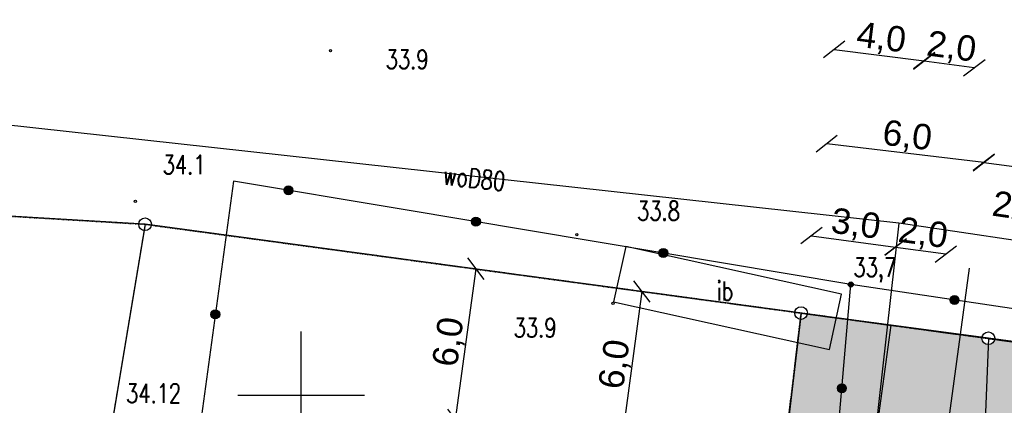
# Model space of a CAD drawing. Header units: millimetres. Extents: x 6197 to 108098, y 4257 to 29730.
# Tile 116 of 148: x 26633 to 27410, y 27941 to 28245. Entities that reach past the tile are written whole.
import ezdxf
from ezdxf.enums import TextEntityAlignment as Align

# ---------------------------------------------------------------- set-up
doc = ezdxf.new("R2010")
doc.units = ezdxf.units.MM
doc.linetypes.add('2', pattern=[1, 0.5, -0.5])
doc.linetypes.add('901', pattern=[0])
for name, color, linetype in [('202-punkt_graniczny', 7, 'Continuous'), ('218-kontur_uzytku_gruntowego', 7, 'Continuous'), ('219-dzialka_ewidencyjna', 7, 'Continuous'), ('inna_budowla', 7, 'Continuous'), ('inna_budowla-Atr17', 7, 'Continuous'), ('ogrodzenie_trwale', 7, 'Continuous'), ('opisy', 7, 'Continuous'), ('pikieta_naturalna', 7, 'Continuous'), ('pikieta_naturalna-Atr2', 7, 'Continuous'), ('pikieta_sztuczna-Atr2', 7, 'Continuous'), ('przewod_wodociagowy', 7, 'Continuous'), ('przewod_wodociagowy-Atr1', 7, 'Continuous'), ('rzedna-Atr2', 7, 'Continuous')]:
    doc.layers.add(name, color=color, linetype=linetype)
doc.styles.add('ARIAL', font='arial.ttf')
doc.styles.get("Standard").update_dxf_attribs({"font": 'arial.ttf'})
doc.styles.add('STYL_ARIAL', font='simplex', dxfattribs={"width": 0.75, "oblique": 0.1})
doc.dimstyles.new('ISO-25', dxfattribs={"dimtxt": 2.5, "dimasz": 2.5, "dimexe": 1.25, "dimexo": 0.625, "dimtad": 1, "dimtxsty": 'Standard', "dimcen": 2.5, "dimadec": 0, "dimazin": 0, "dimtfac": 1, "dimtmove": 0, "dimatfit": 3, "dimfxl": 1, "dimarcsym": 0})

# ---------------------------------------------------------------- blocks, each defined once
blk = doc.blocks.new('202')
at = {"color": 0}
blk.add_circle((0, 0), 0.25, dxfattribs=at)
blk = doc.blocks.new('PW01')
at = {"color": 7}
blk.add_polyline3d([(0.045, 0, 0), (0.0318, -0.0318, 0), (0, -0.045, 0), (-0.0318, -0.0318, 0), (-0.045, 0, 0), (-0.0318, 0.0318, 0), (0, 0.045, 0), (0.0318, 0.0318, 0), (0.045, 0, 0)], dxfattribs=at)
blk = doc.blocks.new('801')
at = {"color": 0}
for radius in [0.1, 0.09, 0.08, 0.07, 0.06, 0.05, 0.04, 0.03, 0.02, 0.01]:
    blk.add_circle((0, 0), radius, dxfattribs=at)
blk = doc.blocks.new('_Oblique')
at = {"color": 0, "linetype": 'ByBlock', "lineweight": -2}
blk.add_line((-0.5, -0.5), (0.5, 0.5), dxfattribs=at)
blk = doc.blocks.new('*D1886')
at = {"color": 0, "lineweight": -2, "transparency": 16777216}
blk.add_line((27394.31086517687, 28132.42452095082), (27493.40296720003, 28118.97999356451), dxfattribs=at)
at = {"layer": 'Defpoints', "color": 0, "transparency": 16777216}
for p in [(27493.40296720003, 28118.97999356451), (27359.74579890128, 27877.66472349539), (27458.83790092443, 27864.22019610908)]:
    blk.add_point(p, dxfattribs=at)
at = {"color": 0, "lineweight": -2, "transparency": 16777216, "xscale": 15, "yscale": 15, "zscale": 15}
for p, rotation in [((27394.31086517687, 28132.42452095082), 172.2734560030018), ((27493.40296720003, 28118.97999356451), 352.2734560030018)]:
    blk.add_blockref('_Oblique', p, dxfattribs=dict(at, rotation=rotation))
at = {"color": 0, "transparency": 16777216, "insert": (27445.55685562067, 28138.23156132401), "char_height": 20, "attachment_point": 5, "rotation": 352.2734560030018}
blk.add_mtext('5,0', dxfattribs=at)
blk = doc.blocks.new('*D1859')
at = {"color": 0, "lineweight": -2, "transparency": 16777216}
blk.add_line((27394.31086517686, 28132.4245209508), (27270.26733532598, 28147.09633630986), dxfattribs=at)
at = {"layer": 'Defpoints', "color": 0, "transparency": 16777216}
for p in [(27270.26733532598, 28147.09633630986), (27240.07330501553, 27891.81953460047), (27364.11683486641, 27877.14771924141)]:
    blk.add_point(p, dxfattribs=at)
at = {"color": 0, "lineweight": -2, "transparency": 16777216, "xscale": 15, "yscale": 15, "zscale": 15}
for p, rotation in [((27270.26733532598, 28147.09633630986), 173.2544203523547), ((27394.31086517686, 28132.4245209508), 353.2544203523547)]:
    blk.add_blockref('_Oblique', p, dxfattribs=dict(at, rotation=rotation))
at = {"color": 0, "transparency": 16777216, "insert": (27333.7742860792, 28152.31699971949), "char_height": 20, "attachment_point": 5, "rotation": 353.2544203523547}
blk.add_mtext('6,0', dxfattribs=at)
blk = doc.blocks.new('*D1887')
at = {"color": 0, "lineweight": -2, "transparency": 16777216}
blk.add_line((27276.21556107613, 28221.45076494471), (27347.15247702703, 28212.52084822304), dxfattribs=at)
at = {"layer": 'Defpoints', "color": 0, "transparency": 16777216}
for p in [(27347.15247702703, 28212.52084822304), (27249.9684216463, 28012.95037443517), (27320.9053375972, 28004.0204577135)]:
    blk.add_point(p, dxfattribs=at)
at = {"color": 0, "lineweight": -2, "transparency": 16777216, "xscale": 15, "yscale": 15, "zscale": 15}
for p, rotation in [((27276.21556107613, 28221.45076494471), 172.8250441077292), ((27347.15247702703, 28212.52084822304), 352.8250441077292)]:
    blk.add_blockref('_Oblique', p, dxfattribs=dict(at, rotation=rotation))
at = {"color": 0, "transparency": 16777216, "insert": (27313.2632616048, 28229.53089516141), "char_height": 20, "attachment_point": 5, "rotation": 352.82504410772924}
blk.add_mtext('4,0', dxfattribs=at)
blk = doc.blocks.new('*D1860')
at = {"color": 0, "lineweight": -2, "transparency": 16777216}
blk.add_line((27347.15247702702, 28212.52084822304), (27386.78931783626, 28207.1430372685), dxfattribs=at)
at = {"layer": 'Defpoints', "color": 0, "transparency": 16777216}
for p in [(27386.78931783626, 28207.1430372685), (27302.76754404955, 27885.38429812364), (27342.4043848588, 27880.00648716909)]:
    blk.add_point(p, dxfattribs=at)
at = {"color": 0, "lineweight": -2, "transparency": 16777216, "xscale": 15, "yscale": 15, "zscale": 15}
for p, rotation in [((27347.15247702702, 28212.52084822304), 172.2734560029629), ((27386.78931783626, 28207.1430372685), 352.2734560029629)]:
    blk.add_blockref('_Oblique', p, dxfattribs=dict(at, rotation=rotation))
at = {"color": 0, "transparency": 16777216, "insert": (27368.67083686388, 28222.36124681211), "char_height": 20, "attachment_point": 5, "rotation": 352.27345600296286}
blk.add_mtext('2,0', dxfattribs=at)
blk = doc.blocks.new('*D1867')
at = {"color": 0, "lineweight": -2, "transparency": 16777216}
blk.add_line((27108.56348615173, 27912.31888703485), (27124.59357830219, 28030.62096710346), dxfattribs=at)
at = {"layer": 'Defpoints', "color": 0, "transparency": 16777216}
for p in [(27124.59357830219, 28030.62096710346), (27316.39139561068, 28004.63210296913), (27300.36130346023, 27886.33002290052)]:
    blk.add_point(p, dxfattribs=at)
at = {"color": 0, "lineweight": -2, "transparency": 16777216, "xscale": 15, "yscale": 15, "zscale": 15}
for p, rotation in [((27124.59357830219, 28030.62096710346), 82.28334273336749), ((27108.56348615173, 27912.31888703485), 262.2833427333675)]:
    blk.add_blockref('_Oblique', p, dxfattribs=dict(at, rotation=rotation))
at = {"color": 0, "transparency": 16777216, "insert": (27104.04893501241, 27973.16770446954), "char_height": 20, "attachment_point": 5, "rotation": 82.28334273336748}
blk.add_mtext('6,0', dxfattribs=at)
blk = doc.blocks.new('*D1902')
at = {"color": 0, "lineweight": -2, "transparency": 16777216}
blk.add_line((26977.39736646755, 27929.54064363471), (26993.55605373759, 28048.63730218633), dxfattribs=at)
at = {"layer": 'Defpoints', "color": 0, "transparency": 16777216}
for p in [(26993.55605373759, 28048.63730218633), (27375.90448617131, 27996.761382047), (27359.74579890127, 27877.66472349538)]:
    blk.add_point(p, dxfattribs=at)
at = {"color": 0, "lineweight": -2, "transparency": 16777216, "xscale": 15, "yscale": 15, "zscale": 15}
for p, rotation in [((26993.55605373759, 28048.63730218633), 82.27345600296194), ((26977.39736646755, 27929.54064363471), 262.273456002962)]:
    blk.add_blockref('_Oblique', p, dxfattribs=dict(at, rotation=rotation))
at = {"color": 0, "transparency": 16777216, "insert": (26972.94740603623, 27990.78891234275), "char_height": 20, "attachment_point": 5, "rotation": 82.27345600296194}
blk.add_mtext('6,0', dxfattribs=at)
blk = doc.blocks.new('*D1849')
at = {"color": 0, "lineweight": -2, "transparency": 16777216}
blk.add_line((27258.27570773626, 28074.61209369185), (27324.63509302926, 28065.67192132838), dxfattribs=at)
at = {"layer": 'Defpoints', "color": 0, "transparency": 16777216}
for p in [(27324.63509302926, 28065.67192132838), (27249.96842164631, 28012.95037443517), (27316.3278069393, 28004.0102020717)]:
    blk.add_point(p, dxfattribs=at)
at = {"color": 0, "lineweight": -2, "transparency": 16777216, "xscale": 15, "yscale": 15, "zscale": 15}
for p, rotation in [((27258.27570773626, 28074.61209369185), 172.3271083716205), ((27324.63509302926, 28065.67192132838), 352.3271083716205)]:
    blk.add_blockref('_Oblique', p, dxfattribs=dict(at, rotation=rotation))
at = {"color": 0, "transparency": 16777216, "insert": (27293.14360649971, 28082.67289792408), "char_height": 20, "attachment_point": 5, "rotation": 352.3271083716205}
blk.add_mtext('3,0', dxfattribs=at)
blk = doc.blocks.new('*D1869')
at = {"color": 0, "lineweight": -2, "transparency": 16777216}
blk.add_line((27324.68885434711, 28065.63481251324), (27364.33595451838, 28060.25560959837), dxfattribs=at)
at = {"layer": 'Defpoints', "color": 0, "transparency": 16777216}
for p in [(27364.33595451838, 28060.25560959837), (27300.36130346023, 27886.33002290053), (27340.0084036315, 27880.95081998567)]:
    blk.add_point(p, dxfattribs=at)
at = {"color": 0, "lineweight": -2, "transparency": 16777216, "xscale": 15, "yscale": 15, "zscale": 15}
for p, rotation in [((27324.68885434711, 28065.63481251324), 172.2734560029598), ((27364.33595451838, 28060.25560959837), 352.2734560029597)]:
    blk.add_blockref('_Oblique', p, dxfattribs=dict(at, rotation=rotation))
at = {"color": 0, "transparency": 16777216, "insert": (27346.21234386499, 28075.47451512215), "char_height": 20, "attachment_point": 5, "rotation": 352.27345600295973}
blk.add_mtext('2,0', dxfattribs=at)

msp = doc.modelspace()

# ---------------------------------------------------------------- hatches: boundary and pattern name
at = {"transparency": 33554585}
h = msp.add_hatch(color=6, dxfattribs=at)
h.set_gradient(color1=(88, 186, 72), color2=(88, 186, 72))
h.paths.add_polyline_path([(27344.6666687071, 27720.0181051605), (27346.75568141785, 27750.59482599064), (27288.14346237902, 27759.01227927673), (27292.58450386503, 27791.74471555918), (27280.57775394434, 27792.63237411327), (27223.3837803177, 27788.18931593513), (27222.6563991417, 27782.03963872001), (27231.18783115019, 27766.30174583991), (27217.2671198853, 27628.86394319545), (27272.59446308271, 27625.08395894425), (27273.68783115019, 27639.12174583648), (27278.38783115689, 27699.44174583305), (27343.03021601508, 27696.06547104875)])
edge = h.paths.add_edge_path(flags=0)
edge.add_arc((27249.58783116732, 27638.40174583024), 0.2000000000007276, 0, 360)
edge = h.paths.add_edge_path(flags=0)
edge.add_arc((27249.58783116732, 27638.40174583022), 0.4000000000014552, 0, 360)
edge = h.paths.add_edge_path(flags=0)
edge.add_arc((27249.58783116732, 27638.40174583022), 0.5999999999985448, 0, 360)
edge = h.paths.add_edge_path(flags=0)
edge.add_arc((27249.58783116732, 27638.4017458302), 0.7999999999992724, 0, 360)
edge = h.paths.add_edge_path(flags=0)
edge.add_arc((27249.58783116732, 27638.40174583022), 1, 0, 360)
edge = h.paths.add_edge_path(flags=0)
edge.add_arc((27249.58783116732, 27638.40174583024), 1.200000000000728, 0, 360)
edge = h.paths.add_edge_path(flags=0)
edge.add_arc((27249.58783116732, 27638.40174583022), 1.400000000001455, 0, 360)
edge = h.paths.add_edge_path(flags=0)
edge.add_arc((27249.58783116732, 27638.40174583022), 1.599999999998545, 0, 360)
edge = h.paths.add_edge_path(flags=0)
edge.add_arc((27249.58783116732, 27638.4017458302), 1.799999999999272, 0, 360)
edge = h.paths.add_edge_path(flags=16)
edge.add_arc((27249.58783116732, 27638.40174583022), 2, 0, 360)
h.paths.add_polyline_path([(27343.03021601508, 27696.06547104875), (27278.38783115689, 27699.44174583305), (27273.68783115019, 27639.12174583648), (27272.59446308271, 27625.08395894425), (27337.87602032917, 27620.62389916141)])
h.paths.add_polyline_path([(27231.18783115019, 27766.30174583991), (27221.0016272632, 27768.04929465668), (27204.64087521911, 27629.72657283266), (27217.2671198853, 27628.86394319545)])
edge = h.paths.add_edge_path()
edge.add_line((27280.57775394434, 27792.63237411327), (27283.78783116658, 27792.88174583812))
edge.add_line((27283.78783116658, 27792.88174583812), (27292.63891485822, 27792.1457485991))
edge.add_line((27292.63891485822, 27792.1457485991), (27297.25945149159, 27826.20114335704))
edge.add_line((27297.25945149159, 27826.20114335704), (27292.30484639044, 27826.87336972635))
edge.add_line((27292.30484639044, 27826.87336972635), (27300.37156282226, 27886.32863094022))
edge.add_line((27300.37156282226, 27886.32863094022), (27304.85323156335, 27885.72057119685))
edge.add_line((27304.85323156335, 27885.72057119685), (27320.90527494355, 28004.01999592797))
edge.add_line((27320.90527494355, 28004.01999592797), (27286.93446700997, 28008.62355670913))
edge.add_line((27286.93446700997, 28008.62355670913), (27282.55871836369, 27957.81478855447))
edge.add_arc((27282.25783115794, 27954.32774584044), 3.499999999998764, 0, 85.06832210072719, ccw=False)
edge.add_arc((27282.25783115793, 27954.32774584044), 3.5, -94.91287611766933, 0, ccw=False)
edge.add_line((27281.95808825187, 27950.84060457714), (27269.38783115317, 27804.88174583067))
edge.add_line((27269.38783115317, 27804.88174583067), (27229.94821710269, 27813.55572262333))
edge.add_line((27229.94821710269, 27813.55572262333), (27227.64039178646, 27796.54603123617))
edge.add_line((27227.64039178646, 27796.54603123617), (27280.57775394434, 27792.63237411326))
h.paths.add_polyline_path([(27224.40053958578, 27796.7855533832), (27223.3837803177, 27788.18931593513), (27280.57775394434, 27792.63237411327)])
edge = h.paths.add_edge_path()
edge.add_line((27226.47447155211, 27814.31970546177), (27269.38783115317, 27804.88174583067))
edge.add_line((27269.38783115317, 27804.88174583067), (27281.95808825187, 27950.84060457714))
edge.add_arc((27282.25783115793, 27954.32774584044), 3.499999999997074, 179.9999999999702, 265.08712388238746, ccw=False)
edge.add_arc((27282.25783115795, 27954.32774584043), 3.500000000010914, 85.06832210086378, 179.9999999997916, ccw=False)
edge.add_line((27282.55871836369, 27957.81478855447), (27286.93446700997, 28008.62355670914))
edge.add_line((27286.93446700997, 28008.62355670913), (27277.956457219, 28009.84008920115))
edge.add_line((27277.956457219, 28009.84008920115), (27272.44783115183, 27984.82174583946))
edge.add_line((27272.44783115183, 27984.82174583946), (27247.29777704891, 27990.37128829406))
edge.add_line((27247.29777704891, 27990.37128829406), (27226.47447155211, 27814.31970546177))
h.paths.add_polyline_path([(27224.40053958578, 27796.7855533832), (27227.64039178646, 27796.54603123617), (27229.94821710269, 27813.55572262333), (27226.47447155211, 27814.31970546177)])
h.paths.add_polyline_path([(27221.0016272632, 27768.04929465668), (27231.18783115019, 27766.30174583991), (27222.6563991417, 27782.03963872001)], flags=17)
h.paths.add_polyline_path([(27236.0558311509, 27748.55774584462), (27249.44868829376, 27748.55774584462), (27249.44868829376, 27771.05774584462), (27236.0558311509, 27771.05774584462)], flags=16)
h.paths.add_polyline_path([(27216.60154543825, 27640.11431726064), (27259.81583115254, 27640.11431726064), (27259.81583115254, 27666.90003154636), (27216.60154543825, 27666.90003154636)])
h.paths.add_polyline_path([(27296.68240797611, 27757.78597908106), (27326.58244921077, 27753.78920879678), (27323.31635100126, 27753.96100922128), (27296.36183115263, 27757.83201795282)], flags=17)
h.paths.add_polyline_path([(27286.08383115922, 27712.22641250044), (27312.51240258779, 27712.22641250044), (27312.51240258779, 27742.22641250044), (27286.08383115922, 27742.22641250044)], flags=16)
h.paths.add_polyline_path([(27276.45954543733, 27670.55031726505), (27323.42383115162, 27670.55031726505), (27323.42383115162, 27697.33603155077), (27276.45954543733, 27697.33603155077)], flags=16)
h.paths.add_polyline_path([(27277.65354543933, 27793.27831726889), (27289.12776449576, 27792.00027216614), (27297.74710532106, 27822.66985106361), (27277.65354543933, 27820.06403155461)])
h = msp.add_hatch(color=6, dxfattribs=at)
h.set_gradient(color1=(88, 186, 72), color2=(88, 186, 72))
h.paths.add_polyline_path([(27277.956457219, 28009.84008920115), (27255.0025521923, 28012.95037443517, -0.4092581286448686), (27249.46052725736, 28008.65635823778), (27247.29777704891, 27990.37128829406), (27272.44783115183, 27984.82174583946)])
h = msp.add_hatch(color=6, dxfattribs=at)
h.set_gradient(color1=(88, 186, 72), color2=(88, 186, 72))
h.paths.add_polyline_path([(27359.74579890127, 27877.66472349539, 0.4964049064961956), (27308.98893244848, 27916.19120560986), (27320.9053375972, 28004.0204577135), (27318.2271115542, 28004.38336097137), (27304.85323156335, 27885.72057119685), (27340.0084036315, 27880.95081998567), (27331.94168719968, 27821.49555877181), (27326.98708209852, 27822.16778514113), (27322.57602911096, 27789.65637733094), (27339.34783116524, 27788.26174584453), (27340.03674692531, 27779.42257389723), (27346.30127151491, 27778.57262147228)])
h.paths.add_polyline_path([(27340.03674692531, 27779.42257389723), (27339.34783116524, 27788.26174584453), (27322.57602911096, 27789.65637733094), (27321.52824600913, 27781.93375331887)], flags=16)
h.paths.add_polyline_path([(27338.78554545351, 27773.68031727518), (27377.17840259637, 27773.68031727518), (27377.17840259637, 27800.4660315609), (27338.78554545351, 27800.4660315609)], flags=9)
h.paths.add_polyline_path([(27305.28278354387, 27864.03869821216), (27389.09230735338, 27864.03869821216), (27389.09230735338, 27909.75298392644), (27305.28278354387, 27909.75298392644)], flags=9)
h = msp.add_hatch(color=6, dxfattribs=at)
h.set_gradient(color1=(248, 246, 176), color2=(248, 246, 176))
edge = h.paths.add_edge_path()
edge.add_arc((27397.84783116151, 27993.82174584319), 5.000000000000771, 174.8630249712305, 267.68957020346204, ccw=False)
edge.add_line((27392.86791370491, 27994.26943114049), (27320.9053375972, 28004.0204577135))
edge.add_line((27320.9053375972, 28004.0204577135), (27308.98893244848, 27916.19120560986))
edge.add_arc((27319.74579890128, 27877.66472349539), 39.99999999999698, -2.6147972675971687e-12, 105.6001094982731, ccw=False)
edge.add_line((27359.74579890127, 27877.66472349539), (27392.97938068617, 27873.15568804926))
edge.add_line((27392.97938068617, 27873.15568804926), (27397.64626276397, 27988.8258104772))
edge = h.paths.add_edge_path()
edge.add_line((27481.97983923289, 27982.17982495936), (27402.76715387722, 27992.92717107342))
edge.add_arc((27397.84783116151, 27993.82174584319), 5.000000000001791, 267.68957020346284, 349.69343467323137, ccw=False)
edge.add_line((27397.64626276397, 27988.8258104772), (27392.97938068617, 27873.15568804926))
edge.add_line((27392.97938068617, 27873.15568804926), (27473.30708587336, 27862.25705929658))
edge.add_line((27473.30708587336, 27862.25705929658), (27474.11183116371, 27863.18574583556))
edge.add_line((27474.11183116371, 27863.18574583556), (27477.1768706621, 27864.08576113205))
edge.add_line((27477.1768706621, 27864.08576113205), (27481.97983923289, 27982.17982495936))
h.paths.add_polyline_path([(27553.04783115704, 27931.82174583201), (27548.80990012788, 27938.88496422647), (27510.84783115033, 27944.02174583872), (27515.39697937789, 27977.64588485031), (27481.97983923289, 27982.17982495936), (27477.16834899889, 27863.87623283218), (27479.51983116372, 27863.18574583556), (27481.25954557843, 27861.17809275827), (27604.69051903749, 27844.43133828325)])
edge = h.paths.add_edge_path()
edge.add_line((27644.24112898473, 27960.16468642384), (27575.99405241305, 27969.42425072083))
edge.add_line((27575.99405241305, 27969.42425072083), (27571.44783115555, 27935.82174583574))
edge.add_line((27571.44783115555, 27935.82174583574), (27548.80990012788, 27938.88496422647))
edge.add_line((27548.80990012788, 27938.88496422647), (27553.04783115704, 27931.82174583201))
edge.add_line((27553.04783115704, 27931.82174583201), (27604.69051903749, 27844.43133828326))
edge.add_line((27604.69051903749, 27844.43133828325), (27912.80341382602, 27802.62747937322))
edge.add_arc((27913.50383116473, 27801.91374584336), 1.000000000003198, 30.086415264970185, 134.4604967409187, ccw=False)
edge.add_line((27914.36910146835, 27802.41505144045), (27993.93525184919, 27791.61974822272))
edge.add_line((27993.93525184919, 27791.61974822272), (27978.70431777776, 27679.36104030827))
edge.add_line((27978.70431777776, 27679.36104030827), (27997.6560724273, 27677.98121579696))
edge.add_line((27997.6560724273, 27677.98121579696), (28125.13292482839, 27878.50142135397))
edge.add_line((28125.13292482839, 27878.50142135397), (28125.24612340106, 27894.90333170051))
edge.add_line((28125.24612340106, 27894.90333170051), (28037.8022764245, 27906.2466668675))
edge.add_arc((28037.66783115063, 27905.25574584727), 1.000000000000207, 0, 82.27345600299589, ccw=False)
edge.add_arc((28037.66783115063, 27905.25574584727), 1, -180, 0, ccw=False)
edge.add_arc((28037.66783115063, 27905.25574584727), 1, 82.27345600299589, 180, ccw=False)
edge.add_line((28037.8022764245, 27906.2466668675), (27645.40750361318, 27959.80487382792))
edge.add_arc((27645.05783115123, 27960.74174584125), 0.9999999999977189, 215.2439823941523, 290.46728273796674, ccw=False)
edge = h.paths.add_edge_path(flags=0)
edge.add_arc((27596.74783116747, 27900.88174584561), 0.2000000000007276, 0, 360)
edge = h.paths.add_edge_path(flags=0)
edge.add_arc((27596.74783116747, 27900.88174584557), 0.5999999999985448, 0, 360)
edge = h.paths.add_edge_path(flags=0)
edge.add_arc((27596.74783116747, 27900.88174584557), 1, 0, 360)
edge = h.paths.add_edge_path(flags=16)
edge.add_arc((27596.74783116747, 27900.88174584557), 1.400000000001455, 0, 360)
edge = h.paths.add_edge_path(flags=16)
edge.add_arc((27596.74783116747, 27900.88174584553), 1.799999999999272, 0, 360)
edge = h.paths.add_edge_path(flags=0)
edge.add_arc((27797.68783115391, 27823.68174583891), 0.2000000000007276, 0, 360)
edge = h.paths.add_edge_path(flags=0)
edge.add_arc((27797.68783115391, 27823.68174583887), 0.5999999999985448, 0, 360)
edge = h.paths.add_edge_path(flags=0)
edge.add_arc((27797.68783115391, 27823.68174583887), 1, 0, 360)
edge = h.paths.add_edge_path(flags=16)
edge.add_arc((27797.68783115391, 27823.68174583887), 1.400000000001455, 0, 360)
edge = h.paths.add_edge_path(flags=16)
edge.add_arc((27797.68783115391, 27823.68174583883), 1.799999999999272, 0, 360)
edge = h.paths.add_edge_path(flags=0)
edge.add_arc((27861.52783115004, 27830.5017458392), 0.2000000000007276, 0, 360)
edge = h.paths.add_edge_path(flags=0)
edge.add_arc((27861.52783115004, 27830.50174583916), 0.5999999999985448, 0, 360)
edge = h.paths.add_edge_path(flags=0)
edge.add_arc((27861.52783115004, 27830.50174583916), 1, 0, 360)
edge = h.paths.add_edge_path(flags=16)
edge.add_arc((27861.52783115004, 27830.50174583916), 1.400000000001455, 0, 360)
edge = h.paths.add_edge_path(flags=16)
edge.add_arc((27861.52783115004, 27830.50174583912), 1.799999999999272, 0, 360)
edge = h.paths.add_edge_path(flags=16)
edge.add_arc((27988.6078311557, 27714.14174583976), 1, 0, 360)
edge = h.paths.add_edge_path(flags=0)
edge.add_arc((28102.60783115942, 27879.44174583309), 0.2000000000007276, 0, 360)
edge = h.paths.add_edge_path(flags=0)
edge.add_arc((28102.60783115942, 27879.44174583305), 0.5999999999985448, 0, 360)
edge = h.paths.add_edge_path(flags=0)
edge.add_arc((28102.60783115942, 27879.44174583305), 1, 0, 360)
edge = h.paths.add_edge_path(flags=16)
edge.add_arc((28102.60783115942, 27879.44174583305), 1.400000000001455, 0, 360)
edge = h.paths.add_edge_path(flags=16)
edge.add_arc((28102.60783115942, 27879.44174583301), 1.799999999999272, 0, 360)
edge = h.paths.add_edge_path()
edge.add_line((28125.04783116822, 27809.42174582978), (28125.20829197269, 27889.42174582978))
edge.add_line((28125.20829197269, 27889.42174582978), (28129.27026885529, 27885.00943484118))
edge.add_line((28129.27026885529, 27885.00943484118), (27997.6560724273, 27677.98121579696))
edge.add_line((27997.6560724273, 27677.98121579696), (28002.60962121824, 27677.26675329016))
edge.add_line((28002.60962121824, 27677.26675329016), (28002.42248832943, 27674.54947547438))
edge.add_line((28002.42248832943, 27674.54947547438), (28067.20783116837, 27669.14174583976))
edge.add_line((28067.20783116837, 27669.14174583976), (28056.62588322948, 27530.01971939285))
edge.add_line((28056.62588322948, 27530.01971939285), (28122.22116264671, 27525.53813589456))
edge.add_line((28122.22116264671, 27525.53813589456), (28122.61460685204, 27531.29683314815))
edge.add_line((28122.61460685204, 27531.29683314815), (28123.1927699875, 27597.38263152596))
edge.add_line((28123.1927699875, 27597.38263152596), (28124.1455805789, 27706.29176940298))
edge.add_arc((28121.29583115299, 27708.32374583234), 3.499999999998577, 180, 324.5097299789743, ccw=False)
edge.add_arc((28121.295831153, 27708.3237458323), 3.500000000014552, 34.4877713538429, 179.9999999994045, ccw=False)
edge.add_line((28124.18069585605, 27710.30555198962), (28125.04783116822, 27809.42174582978))
edge = h.paths.add_edge_path(flags=0)
edge.add_arc((28123.3078311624, 27809.62174584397), 0.2000000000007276, 0, 360)
edge = h.paths.add_edge_path(flags=0)
edge.add_arc((28123.3078311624, 27809.62174584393), 0.5999999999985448, 0, 360)
edge = h.paths.add_edge_path(flags=16)
edge.add_arc((28123.3078311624, 27809.62174584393), 1, 0, 360)
edge = h.paths.add_edge_path(flags=16)
edge.add_arc((28123.3078311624, 27809.62174584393), 1.400000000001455, 0, 360)
edge = h.paths.add_edge_path(flags=17)
edge.add_arc((28123.3078311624, 27809.62174584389), 1.799999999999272, 0, 360)
edge = h.paths.add_edge_path(flags=0)
edge.add_arc((28119.40783115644, 27613.18174583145), 0.2000000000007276, 0, 360)
edge = h.paths.add_edge_path(flags=0)
edge.add_arc((28119.40783115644, 27613.18174583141), 0.5999999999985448, 0, 360)
edge = h.paths.add_edge_path(flags=0)
edge.add_arc((28119.40783115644, 27613.18174583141), 1, 0, 360)
edge = h.paths.add_edge_path(flags=16)
edge.add_arc((28119.40783115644, 27613.18174583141), 1.400000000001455, 0, 360)
edge = h.paths.add_edge_path(flags=16)
edge.add_arc((28119.40783115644, 27613.18174583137), 1.799999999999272, 0, 360)
edge = h.paths.add_edge_path(flags=16)
edge.add_arc((28117.76983116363, 27558.3677458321), 3.5, 0, 360)
edge = h.paths.add_edge_path(flags=16)
edge.add_arc((28117.76983116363, 27558.3677458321), 3.150000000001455, 0, 360)
edge = h.paths.add_edge_path(flags=0)
edge.add_arc((28117.76983116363, 27558.36774583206), 2.799999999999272, 0, 360)
edge = h.paths.add_edge_path(flags=0)
edge.add_arc((28117.76983116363, 27558.36774583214), 2.450000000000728, 0, 360)
edge = h.paths.add_edge_path(flags=0)
edge.add_arc((28117.76983116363, 27558.3677458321), 2.099999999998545, 0, 360)
edge = h.paths.add_edge_path(flags=0)
edge.add_arc((28117.76983116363, 27558.3677458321), 1.75, 0, 360)
edge = h.paths.add_edge_path(flags=0)
edge.add_arc((28117.76983116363, 27558.3677458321), 1.400000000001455, 0, 360)
edge = h.paths.add_edge_path(flags=0)
edge.add_arc((28117.76983116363, 27558.36774583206), 1.049999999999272, 0, 360)
edge = h.paths.add_edge_path(flags=0)
edge.add_arc((28117.76983116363, 27558.36774583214), 0.7000000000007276, 0, 360)
h.paths.add_polyline_path([(28067.20783116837, 27669.14174583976), (28002.42248832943, 27674.54947547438), (27997.78616972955, 27607.2274469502), (27997.16661489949, 27598.79806003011), (28026.81505377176, 27596.18933021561), (28026.32306243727, 27588.98823509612), (28022.97033850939, 27539.91565551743), (28025.1777624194, 27532.1683096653), (28056.62588322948, 27530.01971939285)])
h.paths.add_polyline_path([(27360.20206956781, 27908.75126019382), (27372.95886511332, 27909.31056434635), (27389.09230735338, 27909.75298392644), (27348.29742953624, 27908.47388676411)], flags=16)
h.paths.add_polyline_path([(27406.70754544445, 27861.48831727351), (27445.10040258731, 27861.48831727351), (27445.10040258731, 27888.27403155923), (27406.70754544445, 27888.27403155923)])
h.paths.add_polyline_path([(27533.0037301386, 27928.15401909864), (27559.99074685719, 27882.49782654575), (27579.36004066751, 27893.94686394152), (27552.37302394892, 27939.60305649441)], flags=16)
h.paths.add_polyline_path([(27847.17796866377, 27829.35243044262), (27859.99997389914, 27866.10878846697), (27831.67397321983, 27875.9899668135), (27818.85196798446, 27839.23360878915)], flags=16)
h.paths.add_polyline_path([(27599.68354543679, 27878.51031726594), (27642.89783115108, 27878.51031726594), (27642.89783115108, 27905.29603155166), (27599.68354543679, 27905.29603155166)], flags=16)
h.paths.add_polyline_path([(27750.21554544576, 27830.66231726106), (27793.42983116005, 27830.66231726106), (27793.42983116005, 27857.44803154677), (27750.21554544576, 27857.44803154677)], flags=16)
h.paths.add_polyline_path([(27865.56954544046, 27825.4243172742), (27903.96240258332, 27825.4243172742), (27903.96240258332, 27852.21003155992), (27865.56954544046, 27852.21003155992)], flags=16)
h.paths.add_polyline_path([(28058.62554544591, 27849.86231726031), (28101.8398311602, 27849.86231726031), (28101.8398311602, 27876.64803154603), (28058.62554544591, 27876.64803154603)], flags=16)
h.paths.add_polyline_path([(27967.90154544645, 27737.78231727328), (28011.11583116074, 27737.78231727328), (28011.11583116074, 27764.56803155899), (27967.90154544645, 27764.56803155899)], flags=17)
h.paths.add_polyline_path([(28066.40378578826, 27765.93745481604), (28085.94787800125, 27796.67943386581), (28066.96018505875, 27808.75078493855), (28047.41609284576, 27778.00880588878)], flags=16)
h.paths.add_polyline_path([(28043.20954544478, 27670.53831726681), (28094.45954544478, 27670.53831726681), (28094.45954544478, 27697.32403155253), (28043.20954544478, 27697.32403155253)], flags=16)
h.paths.add_polyline_path([(28067.83954544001, 27593.9583172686), (28111.0538311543, 27593.9583172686), (28111.0538311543, 27620.74403155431), (28067.83954544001, 27620.74403155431)], flags=16)

# ---------------------------------------------------------------- linework, layer by layer
at = {"color": 1}
msp.add_line((27322.68339206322, 27604.49842362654), (27382.98509745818, 28048.94861301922), dxfattribs=at)
at = {"color": 1, "linetype": '2', "lineweight": 30, "ltscale": 50}
for p, q in [((27151.14765441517, 27176.59331934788), (27250.04783116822, 28013.62174584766)), ((27250.04783116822, 28013.62174584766), (28165.64783115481, 27889.42174582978))]:
    msp.add_line(p, q, dxfattribs=at)
for p, q in [((27250.04783116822, 28013.62174584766), (27204.64087521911, 27629.72657283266)), ((27397.64783116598, 27993.62174584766), (27250.04783116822, 28013.62174584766)), ((27320.9053375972, 28004.0204577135), (27308.98893244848, 27916.19120560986)), ((28125.24612340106, 27894.90333170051), (27397.83871693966, 27993.59584702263))]:
    msp.add_line(p, q)
at = {"layer": '218-kontur_uzytku_gruntowego', "color": 3, "linetype": '2'}
for points in [[(26237.44783115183, 28113.22174583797, 0), (26732.2478311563, 28083.62174584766, 0)], [(26732.2478311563, 28083.62174584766, 0), (26604.04783115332, 27314.82174583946, 0)], [(26732.2478311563, 28083.62174584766, 0), (27250.04783116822, 28013.62174584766, 0)], [(27250.04783116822, 28013.62174584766, 0), (26732.2478311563, 28083.62174584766, 0)], [(27151.04783116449, 27176.62174583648, 0), (27250.04783116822, 28013.62174584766, 0)], [(27250.04783116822, 28013.62174584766, 0), (27397.64783116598, 27993.62174584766, 0)], [(27397.64783116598, 27993.62174584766, 0), (27250.04783116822, 28013.62174584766, 0)], [(27397.64783116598, 27993.62174584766, 0), (28165.64783115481, 27889.42174582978, 0)]]:
    msp.add_polyline3d(points, dxfattribs=at)
at = {"layer": '219-dzialka_ewidencyjna', "color": 7}
for points in [[(26732.2478311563, 28083.62174584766, 0), (25897.2478311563, 28133.22174583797, 0)], [(26732.2478311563, 28083.62174584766, 0), (26604.04783115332, 27314.82174583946, 0)], [(27250.04783116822, 28013.62174584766, 0), (26732.2478311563, 28083.62174584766, 0)], [(27250.04783116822, 28013.62174584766, 0), (27151.04783116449, 27176.62174583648, 0)], [(27397.84783116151, 27993.82174584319, 0), (27250.04783116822, 28013.62174584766, 0)], [(27397.84783116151, 27993.82174584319, 0), (27362.44783115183, 27116.42174584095, 0)], [(28166.04783116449, 27890.02174583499, 0), (27397.84783116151, 27993.82174584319, 0)]]:
    msp.add_polyline3d(points, dxfattribs=at)
at = {"layer": 'inna_budowla', "color": 7}
msp.add_polyline3d([(27111.64783115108, 28066.02174583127, 0), (27102.04783116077, 28022.42174583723, 0), (27272.44783115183, 27984.82174583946, 0), (27282.04783116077, 28028.4217458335, 0), (27111.64783115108, 28066.02174583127, 0)], dxfattribs=at)
at = {"layer": 'ogrodzenie_trwale', "color": 7, "linetype": '901'}
for points in [[(26802.04783116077, 28117.62174583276, 0), (26769.64783115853, 27880.62174584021, 0)], [(26934.447831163, 28095.62174584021, 0), (26802.04783116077, 28117.62174583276, 0)], [(27289.30783115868, 28036.18174583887, 0), (26934.447831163, 28095.62174584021, 0)], [(27269.38783115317, 27804.88174583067, 0), (27289.30783115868, 28036.18174583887, 0)], [(27667.88783116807, 27979.60174584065, 0), (27289.30783115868, 28036.18174583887, 0)]]:
    msp.add_polyline3d(points, dxfattribs=at)
at = {"layer": 'ogrodzenie_trwale', "color": 7}
for centre, radius in [((26845.47183115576, 28110.4057458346), 3.5), ((26845.47183115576, 28110.4057458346), 3.15), ((26845.47183115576, 28110.4057458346), 2.8), ((26845.47183115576, 28110.4057458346), 2.45), ((26845.47183115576, 28110.4057458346), 2.1), ((26845.47183115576, 28110.4057458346), 1.75), ((26845.47183115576, 28110.4057458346), 1.4), ((26845.47183115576, 28110.4057458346), 1.05), ((26845.47183115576, 28110.4057458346), 0.7000000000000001), ((26993.42983116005, 28085.74174584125), 3.5), ((26993.42983116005, 28085.74174584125), 3.15), ((26993.42983116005, 28085.74174584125), 2.8), ((26993.42983116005, 28085.74174584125), 2.45), ((26993.42983116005, 28085.74174584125), 2.1), ((26993.42983116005, 28085.74174584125), 1.75), ((26993.42983116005, 28085.74174584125), 1.4), ((26993.42983116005, 28085.74174584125), 1.05), ((26993.42983116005, 28085.74174584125), 0.7000000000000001), ((27141.36983115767, 28060.96174584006), 3.5), ((27141.36983115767, 28060.96174584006), 3.15), ((27141.36983115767, 28060.96174584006), 2.8), ((27141.36983115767, 28060.96174584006), 2.45), ((27141.36983115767, 28060.96174584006), 2.1), ((27141.36983115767, 28060.96174584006), 1.75), ((27141.36983115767, 28060.96174584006), 1.4), ((27141.36983115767, 28060.96174584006), 1.05), ((27141.36983115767, 28060.96174584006), 0.7000000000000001), ((27371.18383115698, 28023.94574583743), 3.5), ((27371.18383115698, 28023.94574583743), 3.15), ((27371.18383115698, 28023.94574583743), 2.8), ((27371.18383115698, 28023.94574583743), 2.45), ((27371.18383115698, 28023.94574583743), 2.1), ((27371.18383115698, 28023.94574583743), 1.75), ((27371.18383115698, 28023.94574583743), 1.4), ((27371.18383115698, 28023.94574583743), 1.05), ((27371.18383115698, 28023.94574583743), 0.7000000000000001), ((26787.69183116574, 28012.61774583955), 3.5), ((26787.69183116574, 28012.61774583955), 3.15), ((26787.69183116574, 28012.61774583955), 2.8), ((26787.69183116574, 28012.61774583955), 2.45), ((26787.69183116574, 28012.61774583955), 2.1), ((26787.69183116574, 28012.61774583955), 1.75), ((26787.69183116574, 28012.61774583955), 1.4), ((26787.69183116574, 28012.61774583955), 1.05), ((26787.69183116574, 28012.61774583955), 0.7000000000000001), ((27282.25783115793, 27954.32774584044), 3.5), ((27282.25783115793, 27954.32774584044), 3.15), ((27282.25783115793, 27954.32774584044), 2.8), ((27282.25783115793, 27954.32774584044), 2.45), ((27282.25783115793, 27954.32774584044), 2.1), ((27282.25783115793, 27954.32774584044), 1.75), ((27282.25783115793, 27954.32774584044), 1.4), ((27282.25783115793, 27954.32774584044), 1.05), ((27282.25783115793, 27954.32774584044), 0.7000000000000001)]:
    msp.add_circle(centre, radius, dxfattribs=at)
at = {"layer": 'opisy', "color": 7}
for points in [[(26855.44783115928, 27899.02174583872, 0), (26855.44783115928, 27999.02174583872, 0)], [(26805.44783115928, 27949.02174583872, 0), (26905.44783115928, 27949.02174583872, 0)]]:
    msp.add_polyline3d(points, dxfattribs=at)
at = {"layer": 'przewod_wodociagowy', "color": 5}
for points in [[(27327.2478311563, 28084.42174582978, 0), (26473.84783115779, 28178.22174583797, 0)], [(28373.04783115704, 28158.62174584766, 0), (28352.84783116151, 28128.82174584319, 0), (28313.44783116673, 28022.2217458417, 0), (27751.04783116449, 28021.42174584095, 0), (27327.2478311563, 28084.42174582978, 0)], [(27327.2478311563, 28084.42174582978, 0), (27294.24783116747, 27791.62174583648, 0)]]:
    msp.add_polyline3d(points, dxfattribs=at)

# ---------------------------------------------------------------- block references
at = {"layer": '202-punkt_graniczny', "color": 7, "xscale": 20, "yscale": 20, "zscale": 20}
for p in [(26732.2478311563, 28083.62174584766), (27250.04783116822, 28013.62174584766), (27397.84783116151, 27993.82174584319)]:
    msp.add_blockref('202', p, dxfattribs=at)
at = {"layer": 'pikieta_naturalna', "color": 7, "xscale": 20, "yscale": 20, "zscale": 20}
for p in [(26878.64783116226, 28220.62174584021), (26724.64783115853, 28101.82174583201), (27073.04783115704, 28075.42174584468), (27101.64783115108, 28021.42174584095)]:
    msp.add_blockref('PW01', p, dxfattribs=at)
at = {"layer": 'pikieta_sztuczna-Atr2', "color": 7, "xscale": 20, "yscale": 20, "zscale": 20}
msp.add_blockref('801', (27289.30783115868, 28036.18174583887, 674.66), dxfattribs=at)

# ---------------------------------------------------------------- texts
at = {"insert": (27402.81282914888, 28110.40441202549), "char_height": 19.99999999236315, "attachment_point": 1, "rotation": 351.68371917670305, "style": 'ARIAL'}
msp.add_mtext_dynamic_manual_height_columns('\\A1;{\\C240;\\c2367469;2x2,5}', width=850.0831900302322, gutter_width=12.49999999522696, heights=[0], dxfattribs=at)
at = {"layer": 'inna_budowla-Atr17', "color": 7, "style": 'STYL_ARIAL', "width": 0.75}
msp.add_text('ib', height=15, dxfattribs=at).set_placement((27183.44783116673, 28019.05574583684), align=Align.BOTTOM_LEFT)
at = {"layer": 'pikieta_naturalna-Atr2', "color": 7, "style": 'STYL_ARIAL', "width": 0.75}
for s, p in [('33.9', (26922.2478311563, 28201.6557458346)), ('34.1', (26746.24783116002, 28118.65574584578)), ('33.8', (27120.64783115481, 28082.25574583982)), ('33.9', (27023.24783115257, 27990.05574583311))]:
    msp.add_text(s, height=15, dxfattribs=at).set_placement(p, align=Align.BOTTOM_LEFT)
at = {"layer": 'pikieta_sztuczna-Atr2', "color": 7, "style": 'STYL_ARIAL', "width": 0.75}
msp.add_text('33,7', height=15, dxfattribs=at).set_placement((27291.41383115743, 28057.28374582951), align=Align.TOP_LEFT)
at = {"layer": 'przewod_wodociagowy-Atr1', "color": 5, "style": 'STYL_ARIAL', "width": 0.75}
msp.add_text('woD80', height=15, rotation=353.7270000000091, dxfattribs=at).set_placement((26967.71183115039, 28122.5797458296), align=Align.MIDDLE_LEFT)
at = {"layer": 'rzedna-Atr2', "color": 34, "style": 'STYL_ARIAL', "width": 0.75}
msp.add_text('34.12', height=15, dxfattribs=at).set_placement((26717.34583115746, 27938.34774584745), align=Align.BOTTOM_LEFT)

# ---------------------------------------------------------------- dimensions: what is measured, and where the dimension line sits
at = {"color": 1}
for p1, p2, distance, text, picture, middle in [((27249.96842164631, 28012.95037443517), (27320.9053375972, 28004.0204577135), 210.1459615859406, '4,0', '*D1887', (27313.2632616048, 28229.53089516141)), ((27302.76754404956, 27885.38429812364), (27342.4043848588, 27880.00648716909), 330.1338284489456, '2,0', '*D1860', (27368.67083686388, 28222.36124681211)), ((27364.11683486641, 27877.14771924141), (27240.07330501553, 27891.81953460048), -257.05626807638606, '6,0', '*D1859', (27333.7742860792, 28152.31699971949)), ((27359.74579890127, 27877.66472349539), (27458.83790092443, 27864.22019610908), 257.0939482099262, '5,0', '*D1886', (27445.55685562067, 28138.23156132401)), ((27249.96842164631, 28012.95037443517), (27316.3278069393, 28004.0102020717), 62.21879638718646, '3,0', '*D1849', (27293.14360649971, 28082.67289792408)), ((27300.36130346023, 27886.33002290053), (27340.0084036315, 27880.95081998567), 180.94760929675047, '2,0', '*D1869', (27346.21234386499, 28075.47451512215)), ((27359.74579890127, 27877.66472349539), (27375.90448617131, 27996.761382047), 385.851571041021, '6,0', '*D1902', (26972.94740603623, 27990.78891234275)), ((27300.36130346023, 27886.33002290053), (27316.39139561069, 28004.63210296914), 193.5505716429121, '6,0', '*D1867', (27104.04893501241, 27973.16770446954))]:
    dim = msp.add_aligned_dim(p1=p1, p2=p2, distance=distance, text=text, dimstyle='ISO-25', override={"dimtxt": 20, "dimasz": 15, "dimblk1": 'Oblique', "dimblk2": 'Oblique', "dimsah": 1, "dimse1": 1, "dimse2": 1, "dimtmove": 2}, dxfattribs=at)
    dim.commit()
    dim.dimension.update_dxf_attribs({"geometry": picture, "text_midpoint": middle})

doc.saveas('drawing.dxf')
